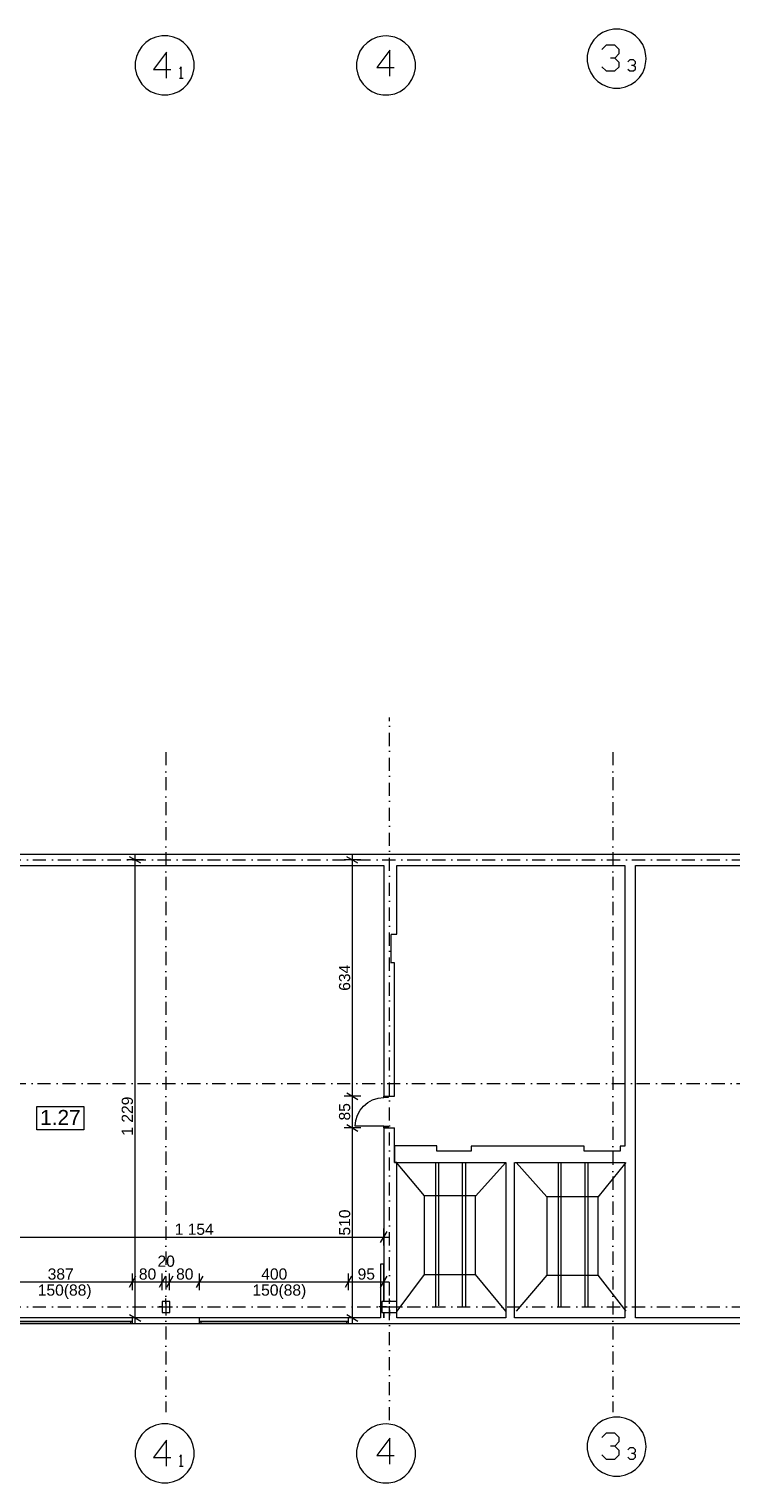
# Model space of a CAD drawing. Extents: x -283435 to 14216, y -77540 to 30522.
# Tile 137 of 177: x -71278 to -52431, y -77388 to -38356. Entities that reach past the tile are written whole.
import ezdxf

# ---------------------------------------------------------------- set-up
doc = ezdxf.new("R2010")
doc.units = 0
doc.header["$MEASUREMENT"] = 0
doc.linetypes.add('Kropki i Kreski', pattern=[670.277762, 352.777767, -176.388884, 0, -141.111112])
for name, color, linetype in [('Drzwi ArchiCAD', 7, 'Continuous'), ('Okna ArchiCADa', 7, 'Continuous'), ('SŁUPY', 7, 'Continuous'), ('WYMIARY', 7, 'Continuous'), ('ŚCIANY', 7, 'Continuous')]:
    doc.layers.add(name, color=color, linetype=linetype)
for name, color, linetype, lineweight in [('Drzwi ArchiCAD_Nr_Pióra__3', 3, 'Continuous', 18), ('Drzwi ArchiCAD_Nr_Pióra__7', 7, 'Continuous', 18), ('LINIE_Nr_Pióra__7', 7, 'Continuous', 18), ('Okna ArchiCADa_Nr_Pióra__23', 23, 'Continuous', 18), ('Okna ArchiCADa_Nr_Pióra__3', 3, 'Continuous', 18), ('Okna ArchiCADa_Nr_Pióra__7', 7, 'Continuous', 18), ('OPISY_Nr_Pióra__65', 65, 'Continuous', 18), ('OPISY_Nr_Pióra__86', 86, 'Continuous', 18), ('OSIE_Nr_Pióra__5', 5, 'Continuous', 18), ('OSIE_Nr_Pióra__7', 7, 'Continuous', 18), ('SŁUPY_Nr_Pióra__20', 20, 'Continuous', 18), ('WYMIARY_Nr_Pióra__4', 4, 'Continuous', 18), ('WYMIARY_Nr_Pióra__5', 5, 'Continuous', 18), ('ŚCIANY_Nr_Pióra__7', 7, 'Continuous', 18)]:
    doc.layers.add(name, color=color, linetype=linetype, lineweight=lineweight)
doc.layers.add('SŁUPY_Nr_Pióra__28', color=7, linetype='Continuous', lineweight=18, true_color=0x260900)
doc.styles.add('GENERATED_STYLE_1', font='arial.ttf')
doc.styles.add('GENERATED_STYLE_2', font='txt')
doc.dimstyles.new('GENERATED_STYLE__1', dxfattribs={"dimtxt": 300, "dimasz": 228, "dimexe": 0.18, "dimexo": 0, "dimgap": 0.09, "dimtad": 1, "dimdec": 0, "dimlfac": 0.1, "dimzin": 0, "dimdsep": 46, "dimtxsty": 'GENERATED_STYLE_2', "dimblk": 'ARROWHEAD_2', "dimblk1": 'ARROWHEAD_2', "dimblk2": 'ARROWHEAD_2', "dimcen": 0.09, "dimclrd": 256, "dimclre": 256, "dimclrt": 256, "dimazin": 0, "dimtfac": 1, "dimtdec": 4, "dimtmove": 0, "dimatfit": 3, "dimfxl": 1, "dimtolj": 1, "dimtzin": 0, "dimarcsym": 0})
doc.dimstyles.new('GENERATED_STYLE__2', dxfattribs={"dimtxt": 300, "dimasz": 228, "dimexe": 0.18, "dimexo": 0, "dimgap": 0.09, "dimtad": 1, "dimtih": 1, "dimtoh": 1, "dimdec": 0, "dimlfac": 0.1, "dimzin": 0, "dimdsep": 46, "dimtxsty": 'GENERATED_STYLE_2', "dimblk": 'ARROWHEAD_2', "dimblk1": 'ARROWHEAD_2', "dimblk2": 'ARROWHEAD_2', "dimcen": 0.09, "dimclrd": 256, "dimclre": 256, "dimclrt": 256, "dimazin": 0, "dimtfac": 1, "dimtdec": 4, "dimtmove": 0, "dimatfit": 3, "dimfxl": 1, "dimtolj": 1, "dimtzin": 0, "dimarcsym": 0})
doc.dimstyles.new('GENERATED_STYLE__3', dxfattribs={"dimtxt": 300, "dimasz": 228, "dimexe": 0.18, "dimexo": 0, "dimgap": 0.09, "dimtad": 1, "dimtih": 1, "dimtoh": 1, "dimdec": 0, "dimlfac": 0.1, "dimzin": 0, "dimdsep": 46, "dimtxsty": 'GENERATED_STYLE_2', "dimblk": 'ARROWHEAD_2', "dimblk1": 'ARROWHEAD_2', "dimblk2": 'ARROWHEAD_2', "dimcen": 0.09, "dimclrd": 256, "dimclre": 256, "dimclrt": 256, "dimazin": 0, "dimtfac": 1, "dimtdec": 4, "dimtmove": 2, "dimatfit": 3, "dimfxl": 1, "dimtolj": 1, "dimtzin": 0, "dimarcsym": 0})
doc.dimstyles.new('GENERATED_STYLE__4', dxfattribs={"dimtxt": 300, "dimasz": 228, "dimexe": 0.18, "dimexo": 0, "dimgap": 0.09, "dimtad": 1, "dimdec": 0, "dimlfac": 0.1, "dimzin": 0, "dimdsep": 46, "dimtxsty": 'GENERATED_STYLE_2', "dimblk": 'ARROWHEAD_2', "dimblk1": 'ARROWHEAD_2', "dimblk2": 'ARROWHEAD_2', "dimcen": 0.09, "dimclrd": 256, "dimclre": 256, "dimclrt": 256, "dimazin": 0, "dimtfac": 1, "dimtdec": 4, "dimtmove": 2, "dimatfit": 3, "dimfxl": 1, "dimtolj": 1, "dimtzin": 0, "dimarcsym": 0})

# ---------------------------------------------------------------- blocks, each defined once
blk = doc.blocks.new('Ściana_375', base_point=(-54990, -72956))
at = {"layer": 'ŚCIANY_Nr_Pióra__7', "linetype": 'Continuous'}
for p, q in [((-55280, -60813), (-55280, -68347)), ((-54990, -72956), (-54990, -60813)), ((-55280, -68787), (-55280, -72956))]:
    blk.add_line(p, q, dxfattribs=at)
blk = doc.blocks.new('Ściana_376', base_point=(-61753, -60663))
at = {"layer": 'ŚCIANY_Nr_Pióra__7', "linetype": 'Continuous'}
for p, q in [((-61753, -60813), (-61753, -62660)), ((-61403, -62660), (-61403, -60813)), ((-61553, -62660), (-61403, -62660))]:
    blk.add_line(p, q, dxfattribs=at)
blk = doc.blocks.new('Ściana_377', base_point=(-61463, -68787))
at = {"layer": 'ŚCIANY_Nr_Pióra__7', "linetype": 'Continuous'}
for p, q in [((-60333, -68337), (-61463, -68337)), ((-61463, -68337), (-61463, -68787)), ((-60333, -68477), (-60333, -68337)), ((-61463, -68787), (-60333, -68787))]:
    blk.add_line(p, q, dxfattribs=at)
blk = doc.blocks.new('Ściana_378', base_point=(-58479, -68787))
at = {"layer": 'ŚCIANY_Nr_Pióra__7', "linetype": 'Continuous'}
for p, q in [((-58479, -68787), (-58479, -72956)), ((-58239, -72956), (-58239, -68787))]:
    blk.add_line(p, q, dxfattribs=at)
blk = doc.blocks.new('Ściana_379', base_point=(-61753, -68787))
at = {"layer": 'ŚCIANY_Nr_Pióra__7', "linetype": 'Continuous'}
for p, q in [((-61753, -68787), (-61753, -72513)), ((-61403, -68787), (-61463, -68787)), ((-61403, -72956), (-61403, -68787)), ((-61753, -72813), (-61753, -72956))]:
    blk.add_line(p, q, dxfattribs=at)
blk = doc.blocks.new('Ściana_380', base_point=(-61753, -62660))
at = {"layer": 'ŚCIANY_Nr_Pióra__7', "linetype": 'Continuous'}
for p, q in [((-61753, -62660), (-61753, -63430)), ((-61553, -63430), (-61553, -62660))]:
    blk.add_line(p, q, dxfattribs=at)
blk = doc.blocks.new('D1 Drzwi proste 12_131')
at = {"layer": 'Drzwi ArchiCAD_Nr_Pióra__3', "linetype": 'Continuous'}
for p, q in [((385, 0), (385, 770)), ((-385, 0), (-425, 0)), ((-425, 0), (-425, -115)), ((-385, -115), (-385, 0)), ((425, 0), (385, 0)), ((385, 0), (385, -115)), ((425, -115), (425, 0)), ((-425, -115), (-385, -115)), ((385, -115), (425, -115))]:
    blk.add_line(p, q, dxfattribs=at)
blk.add_arc((385, 0), 770, 90, 180, dxfattribs=at)
at = {"layer": 'Drzwi ArchiCAD_Nr_Pióra__7', "linetype": 'Continuous'}
for p, q in [((-425, 0), (-425, -115)), ((425, 0), (425, -115))]:
    blk.add_line(p, q, dxfattribs=at)
blk = doc.blocks.new('Ściana_381', base_point=(-61753, -63430))
at = {"layer": 'ŚCIANY_Nr_Pióra__7', "linetype": 'Continuous'}
for p, q in [((-61753, -63430), (-61753, -67005)), ((-61463, -63430), (-61553, -63430)), ((-61463, -67005), (-61463, -63430)), ((-61753, -67005), (-61638, -67005)), ((-61638, -67005), (-61463, -67005)), ((-61753, -67855), (-61638, -67855)), ((-61753, -67855), (-61753, -68787)), ((-61638, -67855), (-61463, -67855)), ((-61463, -68787), (-61463, -67855))]:
    blk.add_line(p, q, dxfattribs=at)
at = {"layer": 'Drzwi ArchiCAD', "linetype": 'Continuous', "xscale": -1, "rotation": 90}
blk.add_blockref('D1 Drzwi proste 12_131', (-61753, -67430), dxfattribs=at)
blk = doc.blocks.new('Ściana_186', base_point=(-60333, -68787))
at = {"layer": 'ŚCIANY_Nr_Pióra__7', "linetype": 'Continuous'}
for p, q in [((-59411, -68477), (-60333, -68477)), ((-60333, -68787), (-59411, -68787))]:
    blk.add_line(p, q, dxfattribs=at)
blk = doc.blocks.new('Ściana_185', base_point=(-59411, -68787))
at = {"layer": 'ŚCIANY_Nr_Pióra__7', "linetype": 'Continuous'}
for p, q in [((-56369, -68347), (-59411, -68347)), ((-59411, -68347), (-59411, -68477)), ((-56369, -68477), (-56369, -68347)), ((-59411, -68787), (-58479, -68787)), ((-58239, -68787), (-56369, -68787))]:
    blk.add_line(p, q, dxfattribs=at)
blk = doc.blocks.new('Ściana_184', base_point=(-56369, -68787))
at = {"layer": 'ŚCIANY_Nr_Pióra__7', "linetype": 'Continuous'}
for p, q in [((-55406, -68477), (-56369, -68477)), ((-56369, -68787), (-55406, -68787))]:
    blk.add_line(p, q, dxfattribs=at)
blk = doc.blocks.new('Ściana_183', base_point=(-55406, -68787))
at = {"layer": 'ŚCIANY_Nr_Pióra__7', "linetype": 'Continuous'}
for p, q in [((-55280, -68347), (-55406, -68347)), ((-55406, -68347), (-55406, -68477)), ((-55406, -68787), (-55280, -68787))]:
    blk.add_line(p, q, dxfattribs=at)
blk = doc.blocks.new('Ściana_382', base_point=(-61753, -72956))
at = {"layer": 'ŚCIANY_Nr_Pióra__7', "linetype": 'Continuous'}
for p, q in [((-61753, -71516), (-61843, -71516)), ((-61843, -71516), (-61843, -72956)), ((-61753, -72513), (-61753, -71516)), ((-61753, -72956), (-61753, -72813))]:
    blk.add_line(p, q, dxfattribs=at)
blk = doc.blocks.new('O M panel zakrzywiony 12_61')
at = {"layer": 'Okna ArchiCADa_Nr_Pióra__23', "linetype": 'Continuous'}
for p, q in [((-1885, 0), (-1935, 0)), ((-1885, -50), (-1885, 0)), ((1935, 0), (1885, 0)), ((1885, 0), (1885, -50)), ((-1935, -50), (-1885, -50)), ((1885, -50), (1935, -50))]:
    blk.add_line(p, q, dxfattribs=at)
at = {"layer": 'Okna ArchiCADa_Nr_Pióra__3', "linetype": 'Continuous'}
for p, q in [((-1935, 0), (1935, 0)), ((1885, 0), (-1885, 0)), ((-1935, -150), (1935, -150)), ((-1885, -50), (1885, -50))]:
    blk.add_line(p, q, dxfattribs=at)
at = {"layer": 'Okna ArchiCADa_Nr_Pióra__7', "linetype": 'Continuous'}
for p, q in [((-1935, 0), (-1935, -50)), ((1935, 0), (1935, -50))]:
    blk.add_line(p, q, dxfattribs=at)
blk = doc.blocks.new('O M panel zakrzywiony 12_62')
at = {"layer": 'Okna ArchiCADa_Nr_Pióra__23', "linetype": 'Continuous'}
for p, q in [((-1950, 0), (-2000, 0)), ((-1950, -50), (-1950, 0)), ((2000, 0), (1950, 0)), ((1950, 0), (1950, -50)), ((-2000, -50), (-1950, -50)), ((1950, -50), (2000, -50))]:
    blk.add_line(p, q, dxfattribs=at)
at = {"layer": 'Okna ArchiCADa_Nr_Pióra__3', "linetype": 'Continuous'}
for p, q in [((-2000, 0), (2000, 0)), ((1950, 0), (-1950, 0)), ((-2000, -150), (2000, -150)), ((-1950, -50), (1950, -50))]:
    blk.add_line(p, q, dxfattribs=at)
at = {"layer": 'Okna ArchiCADa_Nr_Pióra__7', "linetype": 'Continuous'}
for p, q in [((-2000, 0), (-2000, -50)), ((2000, 0), (2000, -50))]:
    blk.add_line(p, q, dxfattribs=at)
blk = doc.blocks.new('Ściana_426', base_point=(-149541, -72956))
at = {"layer": 'ŚCIANY_Nr_Pióra__7', "linetype": 'Continuous'}
for p, q in [((-68503, -73056), (-68503, -72956)), ((-66703, -72956), (-68503, -72956)), ((-66703, -73056), (-66703, -72956)), ((-62703, -73056), (-62703, -72956)), ((-61843, -72956), (-62703, -72956)), ((-58479, -72956), (-61403, -72956)), ((-55280, -72956), (-58239, -72956)), ((-47171, -72956), (-54990, -72956)), ((-68503, -73106), (-68503, -73056)), ((-68503, -73106), (-66703, -73106)), ((-66703, -73106), (-66703, -73056)), ((-62703, -73106), (-62703, -73056)), ((-62703, -73106), (-13286, -73106))]:
    blk.add_line(p, q, dxfattribs=at)
at = {"layer": 'Okna ArchiCADa', "linetype": 'Continuous', "rotation": 180}
for name, p in [('O M panel zakrzywiony 12_61', (-70438, -73106)), ('O M panel zakrzywiony 12_62', (-64703, -73106))]:
    blk.add_blockref(name, p, dxfattribs=at)
blk = doc.blocks.new('Ściana_502', base_point=(-109354, -60663))
at = {"layer": 'ŚCIANY_Nr_Pióra__7', "linetype": 'Continuous'}
for p, q in [((10897, -60513), (-109354, -60513)), ((-76876, -60813), (-61753, -60813)), ((-61403, -60813), (-55280, -60813)), ((-54990, -60813), (-48707, -60813))]:
    blk.add_line(p, q, dxfattribs=at)
blk = doc.blocks.new('Słup_146', base_point=(-61603, -72663))
at = {"layer": 'SŁUPY_Nr_Pióra__20', "linetype": 'Continuous'}
for p, q in [((-61603, -72583), (-61603, -72433)), ((-61683, -72663), (-61883, -72663)), ((-61603, -72743), (-61603, -72893)), ((-61523, -72663), (-61323, -72663))]:
    blk.add_line(p, q, dxfattribs=at)
blk.add_point((-61603, -72663), dxfattribs=at)
at = {"layer": 'SŁUPY_Nr_Pióra__28', "linetype": 'Continuous', "flags": 128}
blk.add_lwpolyline([(-61403, -72813), (-61403, -72513), (-61803, -72513), (-61803, -72813)], close=True, dxfattribs=at)
blk = doc.blocks.new('Słup_147', base_point=(-67603, -72663))
at = {"layer": 'SŁUPY_Nr_Pióra__20', "linetype": 'Continuous'}
for p, q in [((-67603, -72583), (-67603, -72433)), ((-67683, -72663), (-67783, -72663)), ((-67603, -72743), (-67603, -72893)), ((-67523, -72663), (-67423, -72663))]:
    blk.add_line(p, q, dxfattribs=at)
blk.add_point((-67603, -72663), dxfattribs=at)
at = {"layer": 'SŁUPY_Nr_Pióra__28', "linetype": 'Continuous', "flags": 128}
blk.add_lwpolyline([(-67503, -72813), (-67503, -72513), (-67703, -72513), (-67703, -72813)], close=True, dxfattribs=at)
blk = doc.blocks.new('*D2006')
at = {"layer": 'WYMIARY_Nr_Pióra__4', "linetype": 'Continuous', "transparency": 16777216}
for p, q in [((-72373, -72215), (-72373, -71765)), ((-68503, -72215), (-68503, -71765)), ((-72286, -71840), (-72459, -72140)), ((-72373, -71990), (-68503, -71990)), ((-68416, -71840), (-68589, -72140))]:
    blk.add_line(p, q, dxfattribs=at)
at = {"layer": 'WYMIARY_Nr_Pióra__5', "transparency": 16777216, "insert": (-70779, -71630), "char_height": 300, "attachment_point": 1, "style": 'GENERATED_STYLE_1'}
blk.add_mtext('{387}', dxfattribs=at)
blk = doc.blocks.new('ARROWHEAD_2')
at = {"linetype": 'Continuous'}
for p, q in [((0, 0), (-1, 0)), ((-0.38, -0.66), (0.38, 0.66))]:
    blk.add_line(p, q, dxfattribs=at)
blk = doc.blocks.new('*D2007')
at = {"layer": 'WYMIARY_Nr_Pióra__4', "linetype": 'Continuous', "transparency": 16777216}
for p, q in [((-68503, -72215), (-68503, -71765)), ((-67703, -72215), (-67703, -71765)), ((-68416, -71840), (-68589, -72140)), ((-68503, -71990), (-67703, -71990)), ((-67616, -71840), (-67789, -72140))]:
    blk.add_line(p, q, dxfattribs=at)
at = {"layer": 'WYMIARY_Nr_Pióra__5', "transparency": 16777216, "char_height": 300, "attachment_point": 1, "style": 'GENERATED_STYLE_1'}
for s, insert in [('{20}', (-67830, -71285)), ('{80}', (-68330, -71630))]:
    blk.add_mtext(s, dxfattribs=dict(at, insert=insert))
blk = doc.blocks.new('*D2008')
at = {"layer": 'WYMIARY_Nr_Pióra__4', "linetype": 'Continuous', "transparency": 16777216}
for p, q in [((-67703, -72215), (-67703, -71765)), ((-67503, -72215), (-67503, -71765)), ((-67616, -71840), (-67789, -72140)), ((-67703, -71990), (-67503, -71990)), ((-67416, -71840), (-67589, -72140))]:
    blk.add_line(p, q, dxfattribs=at)
blk = doc.blocks.new('*D2009')
at = {"layer": 'WYMIARY_Nr_Pióra__4', "linetype": 'Continuous', "transparency": 16777216}
for p, q in [((-67503, -72215), (-67503, -71765)), ((-66703, -72215), (-66703, -71765)), ((-67416, -71840), (-67589, -72140)), ((-67503, -71990), (-66703, -71990)), ((-66616, -71840), (-66789, -72140))]:
    blk.add_line(p, q, dxfattribs=at)
at = {"layer": 'WYMIARY_Nr_Pióra__5', "transparency": 16777216, "insert": (-67330, -71630), "char_height": 300, "attachment_point": 1, "style": 'GENERATED_STYLE_1'}
blk.add_mtext('{80}', dxfattribs=at)
blk = doc.blocks.new('*D2010')
at = {"layer": 'WYMIARY_Nr_Pióra__4', "linetype": 'Continuous', "transparency": 16777216}
for p, q in [((-66703, -72215), (-66703, -71765)), ((-62703, -72215), (-62703, -71765)), ((-66616, -71840), (-66789, -72140)), ((-66703, -71990), (-62703, -71990)), ((-62616, -71840), (-62789, -72140))]:
    blk.add_line(p, q, dxfattribs=at)
at = {"layer": 'WYMIARY_Nr_Pióra__5', "transparency": 16777216, "insert": (-65044, -71630), "char_height": 300, "attachment_point": 1, "style": 'GENERATED_STYLE_1'}
blk.add_mtext('{400}', dxfattribs=at)
blk = doc.blocks.new('*D2011')
at = {"layer": 'WYMIARY_Nr_Pióra__4', "linetype": 'Continuous', "transparency": 16777216}
for p, q in [((-62703, -72215), (-62703, -71765)), ((-61753, -72215), (-61753, -71765)), ((-62616, -71840), (-62789, -72140)), ((-62703, -71990), (-61753, -71990)), ((-61839, -72140), (-61666, -71840)), ((-61753, -71990), (-61606, -71990))]:
    blk.add_line(p, q, dxfattribs=at)
at = {"layer": 'WYMIARY_Nr_Pióra__5', "transparency": 16777216, "insert": (-62456, -71630), "char_height": 300, "attachment_point": 1, "style": 'GENERATED_STYLE_1'}
blk.add_mtext('{95}', dxfattribs=at)
blk = doc.blocks.new('*D2014')
at = {"layer": 'WYMIARY_Nr_Pióra__4', "linetype": 'Continuous', "transparency": 16777216}
for p, q in [((-73210, -70637), (-73383, -70937)), ((-73297, -71012), (-73297, -70562)), ((-61839, -70937), (-61666, -70637)), ((-61753, -71012), (-61753, -70562)), ((-73297, -70787), (-61753, -70787)), ((-61753, -70787), (-61606, -70787))]:
    blk.add_line(p, q, dxfattribs=at)
at = {"layer": 'WYMIARY_Nr_Pióra__5', "transparency": 16777216, "char_height": 300, "attachment_point": 1, "style": 'GENERATED_STYLE_1'}
for s, insert in [('{14}', (-73215, -70427)), ('{1\xa0154}', (-67369, -70427))]:
    blk.add_mtext(s, dxfattribs=dict(at, insert=insert))
blk = doc.blocks.new('*D2020')
at = {"layer": 'WYMIARY_Nr_Pióra__4', "linetype": 'Continuous', "transparency": 16777216}
for p, q in [((-68206, -60663), (-68656, -60663)), ((-68281, -60750), (-68581, -60576)), ((-68431, -60663), (-68431, -60516)), ((-68431, -72956), (-68431, -60663)), ((-68206, -72956), (-68656, -72956)), ((-68581, -72869), (-68281, -73042)), ((-68431, -73103), (-68431, -72956))]:
    blk.add_line(p, q, dxfattribs=at)
at = {"layer": 'WYMIARY_Nr_Pióra__5', "transparency": 16777216, "insert": (-68791, -68066), "char_height": 300, "attachment_point": 1, "rotation": 90, "style": 'GENERATED_STYLE_1'}
blk.add_mtext('{1\xa0229}', dxfattribs=at)
blk = doc.blocks.new('*D2021')
at = {"layer": 'WYMIARY_Nr_Pióra__4', "linetype": 'Continuous', "transparency": 16777216}
for p, q in [((-62371, -67855), (-62821, -67855)), ((-62746, -67769), (-62446, -67942)), ((-62596, -72956), (-62596, -67855)), ((-62371, -72956), (-62821, -72956)), ((-62746, -72869), (-62446, -73042)), ((-62596, -73103), (-62596, -72956))]:
    blk.add_line(p, q, dxfattribs=at)
at = {"layer": 'WYMIARY_Nr_Pióra__5', "transparency": 16777216, "insert": (-62956, -70747), "char_height": 300, "attachment_point": 1, "rotation": 90, "style": 'GENERATED_STYLE_1'}
blk.add_mtext('{510}', dxfattribs=at)
blk = doc.blocks.new('*D2022')
at = {"layer": 'WYMIARY_Nr_Pióra__4', "linetype": 'Continuous', "transparency": 16777216}
for p, q in [((-62371, -67005), (-62821, -67005)), ((-62746, -66919), (-62446, -67092)), ((-62596, -67855), (-62596, -67005)), ((-62371, -67855), (-62821, -67855)), ((-62746, -67769), (-62446, -67942))]:
    blk.add_line(p, q, dxfattribs=at)
at = {"layer": 'WYMIARY_Nr_Pióra__5', "transparency": 16777216, "insert": (-62956, -67658), "char_height": 300, "attachment_point": 1, "rotation": 90, "style": 'GENERATED_STYLE_1'}
blk.add_mtext('{85}', dxfattribs=at)
blk = doc.blocks.new('*D2023')
at = {"layer": 'WYMIARY_Nr_Pióra__4', "linetype": 'Continuous', "transparency": 16777216}
for p, q in [((-62371, -60663), (-62821, -60663)), ((-62446, -60750), (-62746, -60576)), ((-62596, -60663), (-62596, -60516)), ((-62596, -67005), (-62596, -60663)), ((-62371, -67005), (-62821, -67005)), ((-62746, -66919), (-62446, -67092))]:
    blk.add_line(p, q, dxfattribs=at)
at = {"layer": 'WYMIARY_Nr_Pióra__5', "transparency": 16777216, "insert": (-62956, -64176), "char_height": 300, "attachment_point": 1, "rotation": 90, "style": 'GENERATED_STYLE_1'}
blk.add_mtext('{634}', dxfattribs=at)

msp = doc.modelspace()

# ---------------------------------------------------------------- linework, layer by layer
at = {"layer": 'LINIE_Nr_Pióra__7', "linetype": 'Continuous', "flags": 128}
for points in [[(-60662.7, -69682.6), (-61407.8, -68783.2)], [(-60354.1, -72642.2), (-60354.1, -68788.5)], [(-60275.6, -72631.8), (-60275.6, -68788.5)], [(-59637.6, -72642.2), (-59637.6, -68788.5)], [(-59554, -72642.2), (-59554, -68788.5)], [(-59287.6, -69693), (-58479.3, -68787.5)], [(-57378.8, -69703.6), (-58199.3, -68787.5)], [(-57065.2, -72663), (-57065.2, -68788.5)], [(-56986.6, -72652.6), (-56986.6, -68788.5)], [(-56343.7, -72663), (-56343.7, -68788.5)], [(-56265.1, -72663), (-56265.1, -68788.5)], [(-55998.6, -69714), (-55241.4, -68783.2)], [(-60673.1, -69682.6), (-60673.1, -71790)], [(-59287.6, -69682.6), (-60673.1, -69682.6)], [(-59287.6, -71790), (-59287.6, -69682.6)], [(-57378.8, -69703.6), (-57378.8, -71810.7)], [(-55998.6, -69703.6), (-57378.8, -69703.6)], [(-55998.6, -71810.7), (-55998.6, -69703.6)], [(-60673.1, -71790), (-61402.9, -72772.9)], [(-60673.1, -71790), (-59287.6, -71790)], [(-58479.3, -72772.9), (-59287.6, -71790)], [(-57378.8, -71810.7), (-58199.3, -72772.9)], [(-57378.8, -71810.7), (-55998.6, -71810.7)], [(-55240.3, -72772.9), (-55998.6, -71810.7)]]:
    msp.add_lwpolyline(points, dxfattribs=at)
at = {"layer": 'OPISY_Nr_Pióra__65', "linetype": 'Continuous', "flags": 128}
msp.add_lwpolyline([(-71067, -67283.5), (-69808.1, -67283.5), (-69808.1, -67912.1), (-71067, -67912.1)], close=True, dxfattribs=at)
at = {"layer": 'OSIE_Nr_Pióra__5', "linetype": 'Kropki i Kreski'}
for p, q in [((-67602.8, -57768.3), (-67602.8, -75484.6)), ((-55602.8, -57768.3), (-55602.8, -75484.6))]:
    msp.add_line(p, q, dxfattribs=at)
at = {"layer": 'OSIE_Nr_Pióra__7', "linetype": 'Kropki i Kreski'}
for p, q in [((-61603.3, -75704.3), (-61603.3, -56842.9)), ((-230728.9, -60663), (11369.3, -60663)), ((-233283.4, -66663), (11369.3, -66663)), ((-230728.9, -72663), (11369.3, -72663))]:
    msp.add_line(p, q, dxfattribs=at)
at = {"layer": 'OSIE_Nr_Pióra__7', "linetype": 'Continuous', "flags": 128}
for points in [[(-68432.6, -39329.1), (-68427.2, -39412.7), (-68395.8, -39564.5), (-68333.3, -39705.6), (-68249.7, -39836.3), (-68139.7, -39940.9), (-68014.3, -40029.9), (-67873.2, -40087.4), (-67716.1, -40118.8), (-67637.8, -40123.8), (-67554.2, -40118.8), (-67402.5, -40087.4), (-67256, -40029.9), (-67130.6, -39940.9), (-67026, -39836.3), (-66937.1, -39705.6), (-66879.6, -39564.5), (-66848.1, -39412.7), (-66843.1, -39329.1), (-66848.1, -39245.5), (-66879.6, -39093.7), (-66937.1, -38952.6), (-67026, -38821.9), (-67130.6, -38717.3), (-67256, -38628.6), (-67402.5, -38571.1), (-67554.2, -38539.7), (-67637.8, -38534.4), (-67716.1, -38539.7), (-67873.2, -38571.1), (-68014.3, -38628.6), (-68139.7, -38717.3), (-68249.7, -38821.9), (-68333.3, -38952.6), (-68395.8, -39093.7), (-68427.2, -39245.5)], [(-62487.6, -39334.4), (-62482.2, -39412.7), (-62450.8, -39569.8), (-62393.3, -39710.9), (-62304.4, -39836.3), (-62199.7, -39946.3), (-62074.3, -40029.9), (-61927.9, -40092.4), (-61776.4, -40123.8), (-61692.5, -40123.8), (-61614.3, -40123.8), (-61457.5, -40092.4), (-61316.1, -40029.9), (-61190.7, -39946.3), (-61081, -39836.3), (-60997.1, -39710.9), (-60934.5, -39569.8), (-60903.1, -39412.7), (-60903.1, -39334.4), (-60903.1, -39250.8), (-60934.5, -39099.1), (-60997.1, -38952.6), (-61081, -38827.2), (-61190.7, -38722.6), (-61316.1, -38633.7), (-61457.5, -38576.2), (-61614.3, -38544.7), (-61692.5, -38539.7), (-61776.4, -38544.7), (-61927.9, -38576.2), (-62074.3, -38633.7), (-62199.7, -38722.6), (-62304.4, -38827.2), (-62393.3, -38952.6), (-62450.8, -39099.1), (-62482.2, -39250.8)], [(-56291.2, -39151.2), (-56291.2, -39229.8), (-56260.1, -39386.6), (-56197.2, -39527.7), (-56113.6, -39653.4), (-56003.6, -39763.1), (-55878.2, -39846.7), (-55737.1, -39909.5), (-55580.3, -39940.9), (-55501.8, -39940.9), (-55418.2, -39940.9), (-55261.4, -39909.5), (-55120, -39846.7), (-54994.6, -39763.1), (-54884.9, -39653.4), (-54801, -39527.7), (-54743.5, -39386.6), (-54712.1, -39229.8), (-54707, -39151.2), (-54712.1, -39067.6), (-54743.5, -38916.2), (-54801, -38769.7), (-54884.9, -38644), (-54994.6, -38539.7), (-55120, -38450.8), (-55261.4, -38393.3), (-55418.2, -38361.8), (-55501.8, -38356.5), (-55580.3, -38361.8), (-55737.1, -38393.3), (-55878.2, -38450.8), (-56003.6, -38539.7), (-56113.6, -38644), (-56197.2, -38769.7), (-56260.1, -38916.2), (-56291.2, -39067.6)], [(-56291.2, -76415.5), (-56291.2, -76494), (-56260.1, -76650.8), (-56197.2, -76791.9), (-56113.6, -76917.3), (-56003.6, -77027.3), (-55878.2, -77110.9), (-55737.1, -77173.7), (-55580.3, -77205.2), (-55501.8, -77205.2), (-55418.2, -77205.2), (-55261.4, -77173.7), (-55120, -77110.9), (-54994.6, -77027.3), (-54884.9, -76917.3), (-54801, -76791.9), (-54743.5, -76650.8), (-54712.1, -76494), (-54707, -76415.5), (-54712.1, -76331.9), (-54743.5, -76180.1), (-54801, -76033.9), (-54884.9, -75908.3), (-54994.6, -75803.6), (-55120, -75715), (-55261.4, -75657.5), (-55418.2, -75626), (-55501.8, -75620.7), (-55580.3, -75626), (-55737.1, -75657.5), (-55878.2, -75715), (-56003.6, -75803.6), (-56113.6, -75908.3), (-56197.2, -76033.9), (-56260.1, -76180.1), (-56291.2, -76331.9)], [(-68432.6, -76593.3), (-68427.2, -76676.9), (-68395.8, -76828.7), (-68333.3, -76975.1), (-68249.7, -77100.5), (-68139.7, -77205.2), (-68014.3, -77293.8), (-67873.2, -77351.6), (-67716.1, -77382.7), (-67637.8, -77388.1), (-67554.2, -77382.7), (-67402.5, -77351.6), (-67256, -77293.8), (-67130.6, -77205.2), (-67026, -77100.5), (-66937.1, -76975.1), (-66879.6, -76828.7), (-66848.1, -76676.9), (-66843.1, -76593.3), (-66848.1, -76514.8), (-66879.6, -76357.9), (-66937.1, -76216.8), (-67026, -76086.1), (-67130.6, -75981.5), (-67256, -75897.9), (-67402.5, -75835), (-67554.2, -75803.6), (-67637.8, -75798.6), (-67716.1, -75803.6), (-67873.2, -75835), (-68014.3, -75897.9), (-68139.7, -75981.5), (-68249.7, -76086.1), (-68333.3, -76216.8), (-68395.8, -76357.9), (-68427.2, -76514.8)], [(-62487.6, -76598.7), (-62482.2, -76676.9), (-62450.8, -76833.7), (-62393.3, -76975.1), (-62304.4, -77100.5), (-62199.7, -77210.2), (-62074.3, -77293.8), (-61927.9, -77356.6), (-61776.4, -77388.1), (-61692.5, -77388.1), (-61614.3, -77388.1), (-61457.5, -77356.6), (-61316.1, -77293.8), (-61190.7, -77210.2), (-61081, -77100.5), (-60997.1, -76975.1), (-60934.5, -76833.7), (-60903.1, -76676.9), (-60903.1, -76598.7), (-60903.1, -76514.8), (-60934.5, -76363.3), (-60997.1, -76216.8), (-61081, -76091.5), (-61190.7, -75986.8), (-61316.1, -75897.9), (-61457.5, -75840.4), (-61614.3, -75808.9), (-61692.5, -75803.6), (-61776.4, -75808.9), (-61927.9, -75840.4), (-62074.3, -75897.9), (-62199.7, -75986.8), (-62304.4, -76091.5), (-62393.3, -76216.8), (-62450.8, -76363.3), (-62482.2, -76514.8)]]:
    msp.add_lwpolyline(points, close=True, dxfattribs=at)
for points in [[(-67590.7, -39674.2), (-67590.7, -38973.7), (-67941.1, -39439.1), (-67475.7, -39439.1)], [(-61593.2, -39622), (-61593.2, -38921.2), (-61943.6, -39386.6), (-61478.2, -39386.6)], [(-55548.9, -39135.8), (-55428.6, -39015.5), (-55428.6, -38900.5), (-55548.9, -38785.4), (-55778.9, -38785.4), (-55899.3, -38900.5)], [(-67193.5, -39674.2), (-67193.5, -39370.9), (-67240.3, -39423.4)], [(-55899.3, -39365.9), (-55778.9, -39480.9), (-55548.9, -39480.9), (-55428.6, -39365.9), (-55428.6, -39250.8), (-55548.9, -39135.8), (-55663.9, -39135.8)], [(-55046.7, -39334.4), (-54994.6, -39282), (-54994.6, -39235.1), (-55046.7, -39182.7), (-55146.3, -39182.7), (-55198.5, -39235.1)], [(-55198.5, -39433.7), (-55146.3, -39480.9), (-55046.7, -39480.9), (-54994.6, -39433.7), (-54994.6, -39381.6), (-55046.7, -39334.4), (-55099.2, -39334.4)], [(-67240.3, -39674.2), (-67141, -39674.2)], [(-55548.9, -76399.7), (-55428.6, -76279.7), (-55428.6, -76164.4), (-55548.9, -76049.4), (-55778.9, -76049.4), (-55899.3, -76164.4)], [(-67590.7, -76938.4), (-67590.7, -76237.6), (-67941.1, -76703), (-67475.7, -76703)], [(-61593.2, -76886.2), (-61593.2, -76185.4), (-61943.6, -76650.8), (-61478.2, -76650.8)], [(-55899.3, -76629.8), (-55778.9, -76750.1), (-55548.9, -76750.1), (-55428.6, -76629.8), (-55428.6, -76514.8), (-55548.9, -76399.7), (-55663.9, -76399.7)], [(-55046.7, -76598.7), (-54994.6, -76546.2), (-54994.6, -76499), (-55046.7, -76446.9), (-55146.3, -76446.9), (-55198.5, -76499)], [(-67193.5, -76938.4), (-67193.5, -76635.1), (-67240.3, -76687.3)], [(-55198.5, -76698), (-55146.3, -76750.1), (-55046.7, -76750.1), (-54994.6, -76698), (-54994.6, -76645.5), (-55046.7, -76598.7), (-55099.2, -76598.7)], [(-67240.3, -76938.4), (-67141, -76938.4)]]:
    msp.add_lwpolyline(points, dxfattribs=at)

# ---------------------------------------------------------------- block references
at = {"layer": 'SŁUPY'}
for name, p in [('Słup_147', (-67602.8, -72663)), ('Słup_146', (-61603.3, -72663))]:
    msp.add_blockref(name, p, dxfattribs=at)
at = {"layer": 'ŚCIANY'}
for name, p in [('Ściana_502', (-109353.9, -60663)), ('Ściana_376', (-61752.9, -60663)), ('Ściana_375', (-54990.3, -72955.8)), ('Ściana_380', (-61752.9, -62660.3)), ('Ściana_381', (-61752.9, -63429.6)), ('Ściana_377', (-61462.9, -68787.5)), ('Ściana_186', (-60332.9, -68787.5)), ('Ściana_185', (-59410.6, -68787.5)), ('Ściana_184', (-56369.1, -68787.5)), ('Ściana_183', (-55405.6, -68787.5)), ('Ściana_379', (-61752.9, -68787.5)), ('Ściana_378', (-58479.3, -68787.5)), ('Ściana_382', (-61752.9, -72955.8)), ('Ściana_426', (-149541.4, -72955.8))]:
    msp.add_blockref(name, p, dxfattribs=at)

# ---------------------------------------------------------------- texts
at = {"layer": 'OPISY_Nr_Pióra__86', "linetype": 'Continuous', "insert": (-70437.6, -67374.9), "char_height": 400, "attachment_point": 2, "style": 'GENERATED_STYLE_1'}
msp.add_mtext('{1.27}', dxfattribs=at)
at = {"layer": 'WYMIARY_Nr_Pióra__5', "linetype": 'Continuous', "char_height": 300, "attachment_point": 7, "style": 'GENERATED_STYLE_1'}
for insert in [(-71044.4, -72451.2), (-65279.7, -72451.2)]:
    msp.add_mtext('{150(88)}', dxfattribs=dict(at, insert=insert))

# ---------------------------------------------------------------- dimensions: what is measured, and where the dimension line sits
at = {"layer": 'WYMIARY', "linetype": 'Continuous'}
for base, p1, p2, dimstyle, picture, middle in [((-96975.6, -71989.6), (-62702.8, -72955.8), (-61752.9, -60663), 'GENERATED_STYLE__2', '*D2011', (-62230.6, -71779.6)), ((-76662.9, -70787), (-73296.8, -60813), (-61752.9, -60663), 'GENERATED_STYLE__3', '*D2014', (-66854.4, -70577)), ((-96975.6, -71989.6), (-68502.8, -72955.8), (-67702.8, -72513), 'GENERATED_STYLE__2', '*D2007', (-68105.6, -71779.6)), ((-96975.6, -71989.6), (-67702.8, -72513), (-67502.8, -72513), 'GENERATED_STYLE__2', '*D2008', (-67605.6, -71434.6)), ((-96975.6, -71989.6), (-72372.8, -72955.8), (-68502.8, -72955.8), 'GENERATED_STYLE__2', '*D2006', (-70441.9, -71779.6)), ((-96975.6, -71989.6), (-67502.8, -72513), (-66702.8, -72955.8), 'GENERATED_STYLE__2', '*D2009', (-67105.6, -71779.6)), ((-96975.6, -71989.6), (-66702.8, -72955.8), (-62702.8, -72955.8), 'GENERATED_STYLE__2', '*D2010', (-64706.9, -71779.6))]:
    dim = msp.add_linear_dim(base=base, p1=p1, p2=p2, dimstyle=dimstyle, dxfattribs=at)
    dim.commit()
    dim.dimension.update_dxf_attribs({"geometry": picture, "text_midpoint": middle})
for base, p1, p2, dimstyle, picture, middle in [((-68430.8, -72955.8), (-68502.8, -72955.8), (-61752.9, -60663), 'GENERATED_STYLE__4', '*D2020', (-68640.8, -67552)), ((-62596.2, -72955.8), (-61462.9, -67005.5), (-61752.9, -60663), 'GENERATED_STYLE__1', '*D2023', (-62806.2, -63838.3)), ((-62596.2, -72955.8), (-61752.9, -67855.5), (-61462.9, -67005.5), 'GENERATED_STYLE__1', '*D2022', (-62806.2, -67433.2)), ((-62596.2, -72955.8), (-61842.9, -72955.8), (-61752.9, -67855.5), 'GENERATED_STYLE__1', '*D2021', (-62806.2, -70409.8))]:
    dim = msp.add_linear_dim(base=base, p1=p1, p2=p2, angle=90, dimstyle=dimstyle, dxfattribs=at)
    dim.commit()
    dim.dimension.update_dxf_attribs({"geometry": picture, "text_midpoint": middle})

doc.saveas('drawing.dxf')
